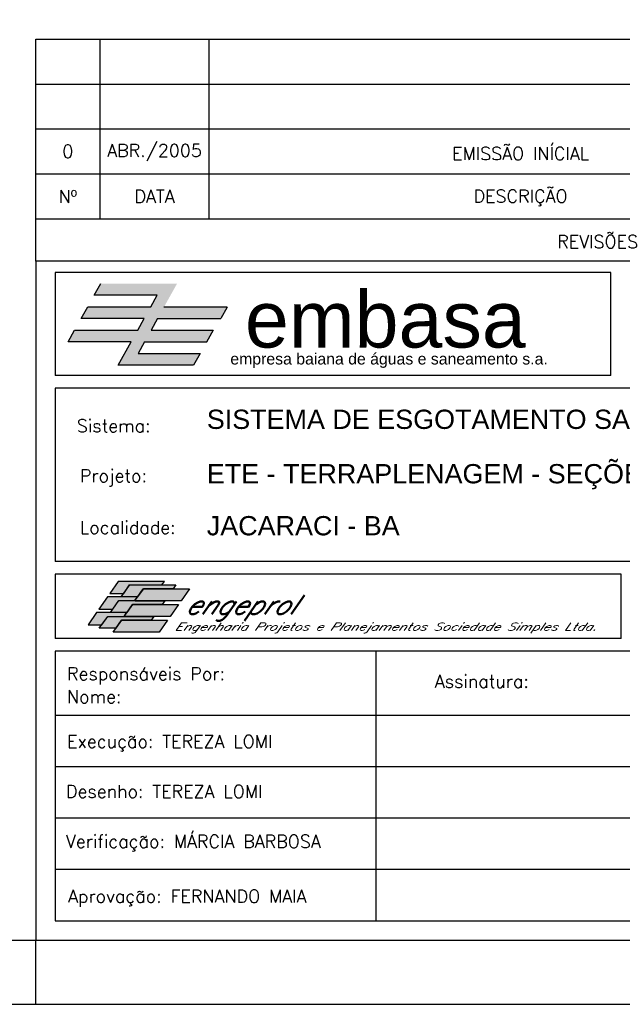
# Model space of a CAD drawing. Extents: x -1825 to 98, y 5678 to 6985.
# Tile 72 of 86: x -90 to 4, y 6391 to 6544. Entities that reach past the tile are written whole.
import ezdxf
from ezdxf.enums import TextEntityAlignment as Align

# ---------------------------------------------------------------- set-up
doc = ezdxf.new("R2010")
doc.units = 0
doc.header["$MEASUREMENT"] = 0
doc.layers.add('CARIMBO', color=7, linetype='CONTINUOUS')
doc.layers.add('PADRÃO', color=7, linetype='CONTINUOUS')
doc.styles.add('ISOCP', font='ARIAL.TTF')
doc.styles.add('ROMAMS', font='ROMANS.shx', dxfattribs={"height": 1.2})
doc.styles.add('ROMANS', font='romans.shx', dxfattribs={"height": 1.5})

msp = doc.modelspace()

# ---------------------------------------------------------------- hatches: boundary and pattern name
at = {"layer": 'CARIMBO'}
h = msp.add_hatch(color=162, dxfattribs=at)
h.dxf.hatch_style = 2
h.paths.add_polyline_path([(-57.37, 6499.66), (-67.2, 6499.66), (-65.16, 6503.32), (-77.05, 6503.32), (-78.07, 6501.51), (-68.25, 6501.51), (-69.27, 6499.69), (-79.08, 6499.69), (-80.1, 6497.87), (-70.28, 6497.87), (-71.29, 6496.06), (-81.11, 6496.06), (-82.12, 6494.24), (-72.31, 6494.24), (-74.35, 6490.58), (-62.58, 6490.58), (-61.56, 6492.42), (-65.16, 6492.42), (-71.24, 6492.42), (-70.23, 6494.24), (-60.54, 6494.24), (-59.53, 6496.06), (-69.21, 6496.06), (-68.2, 6497.87), (-58.37, 6497.87)])
h = msp.add_hatch(color=82, dxfattribs=at)
h.paths.add_polyline_path([(-75.63, 6455.05), (-73.47, 6455.05), (-72.56, 6456.37), (-67.52, 6456.37), (-67.13, 6456.92), (-74.31, 6456.92)])
h.paths.add_polyline_path([(-76, 6454.49), (-77.32, 6452.61), (-75.16, 6452.61), (-74.23, 6453.93), (-71.72, 6453.93), (-71.33, 6454.49), (-73.86, 6454.49)])
h.paths.add_polyline_path([(-77.71, 6452.05), (-79.03, 6450.17), (-76.87, 6450.17), (-75.96, 6451.47), (-73.42, 6451.47), (-73.02, 6452.05)])
h = msp.add_hatch(color=100, dxfattribs=at)
h.paths.add_polyline_path([(-70.42, 6455.77), (-65.77, 6455.77), (-65.36, 6456.37), (-72.54, 6456.37), (-73.86, 6454.49), (-71.33, 6454.49), (-71.31, 6454.49)])
h.paths.add_polyline_path([(-72.11, 6453.33), (-67.46, 6453.33), (-67.07, 6453.89), (-71.7, 6453.89), (-71.72, 6453.89), (-71.7, 6453.93), (-74.23, 6453.93), (-75.55, 6452.05), (-73.02, 6452.05), (-73, 6452.05)])
h.paths.add_polyline_path([(-73.82, 6450.88), (-69.18, 6450.88), (-68.78, 6451.46), (-73.4, 6451.46), (-73.42, 6451.46), (-73.4, 6451.47), (-75.95, 6451.47), (-77.27, 6449.61), (-74.7, 6449.61)])
h = msp.add_hatch(color=71, dxfattribs=at)
h.paths.add_polyline_path([(-70.4, 6455.77), (-71.3, 6454.49), (-71.31, 6454.49), (-71.7, 6453.93), (-71.69, 6453.93), (-71.7, 6453.89), (-64.54, 6453.89), (-63.22, 6455.77)])
h.paths.add_polyline_path([(-66.24, 6451.46), (-64.92, 6453.33), (-72.1, 6453.33), (-72.99, 6452.05), (-73, 6452.05), (-73.4, 6451.47), (-73.38, 6451.47), (-73.4, 6451.46)])
h.paths.add_polyline_path([(-73.81, 6450.88), (-74.7, 6449.61), (-74.7, 6449.61), (-75.13, 6449), (-67.95, 6449), (-66.63, 6450.88)])

# ---------------------------------------------------------------- linework, layer by layer
at = {"layer": 'CARIMBO', "color": 3}
for p, q in [((-87.17, 6541.41), (87.83, 6541.41)), ((-87.17, 6534.41), (87.83, 6534.41)), ((-87.17, 6527.41), (87.83, 6527.41)), ((45.83, 6428.02), (-84.17, 6428.02)), ((45.83, 6420.02), (-84.17, 6420.02)), ((45.83, 6412.02), (-84.17, 6412.02))]:
    msp.add_line(p, q, dxfattribs=at)
at = {"layer": 'CARIMBO', "color": 6}
for p, q in [((-87.17, 6506.83), (-87.17, 6541.41)), ((-87.17, 6506.83), (-87.17, 6401.02)), ((87.83, 6506.83), (-87.17, 6506.83)), ((2.37, 6505.02), (-84.17, 6505.02)), ((-84.17, 6505.02), (-84.17, 6489.02)), ((2.37, 6489.02), (2.37, 6505.02)), ((2.37, 6489.02), (-84.17, 6489.02)), ((-84.17, 6487.02), (-84.17, 6460.02)), ((84.83, 6487.02), (-84.17, 6487.02)), ((84.83, 6460.02), (-84.17, 6460.02)), ((3.97, 6458.02), (-84.17, 6458.02)), ((-84.17, 6458.02), (-84.17, 6448.02)), ((3.97, 6448.02), (3.97, 6458.02)), ((3.97, 6448.02), (-84.17, 6448.02)), ((-84.17, 6446.02), (-84.17, 6404.02)), ((45.83, 6446.02), (-84.17, 6446.02)), ((-34.17, 6404.02), (-34.17, 6446.02)), ((45.83, 6436.02), (-84.17, 6436.02)), ((-84.17, 6404.02), (45.83, 6404.02))]:
    msp.add_line(p, q, dxfattribs=at)
at = {"layer": 'CARIMBO', "color": 4}
for p, q in [((-77.17, 6541.41), (-77.17, 6513.41)), ((-60.17, 6513.41), (-60.17, 6541.41)), ((-87.17, 6520.41), (87.83, 6520.41)), ((-87.17, 6513.41), (87.83, 6513.41))]:
    msp.add_line(p, q, dxfattribs=at)
at = {"layer": 'CARIMBO', "color": 162}
for p, q in [((-78.07, 6501.51), (-77.05, 6503.32)), ((-68.25, 6501.51), (-78.07, 6501.51)), ((-69.27, 6499.69), (-68.25, 6501.51)), ((-80.1, 6497.87), (-79.08, 6499.69)), ((-79.08, 6499.69), (-69.27, 6499.69)), ((-57.37, 6499.66), (-67.2, 6499.66)), ((-57.37, 6499.66), (-58.37, 6497.87)), ((-70.28, 6497.87), (-80.1, 6497.87)), ((-71.29, 6496.06), (-70.28, 6497.87)), ((-68.2, 6497.87), (-69.21, 6496.06)), ((-68.2, 6497.87), (-58.37, 6497.87)), ((-82.12, 6494.24), (-81.11, 6496.06)), ((-81.11, 6496.06), (-71.29, 6496.06)), ((-69.21, 6496.06), (-59.53, 6496.06)), ((-59.53, 6496.06), (-60.56, 6494.21)), ((-72.31, 6494.24), (-82.12, 6494.24)), ((-74.35, 6490.58), (-72.31, 6494.24)), ((-70.23, 6494.24), (-71.24, 6492.42)), ((-70.23, 6494.24), (-60.54, 6494.24)), ((-71.24, 6492.42), (-65.16, 6492.42)), ((-65.16, 6492.42), (-61.56, 6492.42)), ((-61.56, 6492.42), (-62.58, 6490.58)), ((-62.58, 6490.58), (-74.35, 6490.58))]:
    msp.add_line(p, q, dxfattribs=at)
at = {"layer": 'CARIMBO', "color": 2, "linetype": 'CONTINUOUS'}
for points in [[(-73.47, 6455.05), (-72.56, 6456.37), (-67.52, 6456.37), (-67.13, 6456.92), (-74.31, 6456.92), (-75.63, 6455.05), (-73.47, 6455.05)], [(-65.77, 6455.77), (-70.4, 6455.77), (-71.3, 6454.49), (-73.86, 6454.49), (-72.54, 6456.37), (-65.36, 6456.37), (-65.77, 6455.77)], [(-70.42, 6455.77), (-63.22, 6455.77), (-64.54, 6453.89), (-71.72, 6453.89), (-70.42, 6455.77)], [(-71.33, 6454.49), (-73.86, 6454.49), (-76, 6454.49), (-77.32, 6452.61), (-75.16, 6452.61), (-74.23, 6453.93), (-71.72, 6453.93), (-71.33, 6454.49)], [(-67.46, 6453.33), (-72.1, 6453.33), (-72.99, 6452.05), (-75.55, 6452.05), (-74.23, 6453.93), (-71.69, 6453.93), (-71.7, 6453.89), (-67.07, 6453.89), (-67.46, 6453.33)], [(-72.11, 6453.33), (-64.92, 6453.33), (-66.24, 6451.46), (-73.42, 6451.46), (-72.11, 6453.33)], [(-76.87, 6450.17), (-75.96, 6451.47), (-73.42, 6451.47), (-73.02, 6452.05), (-77.71, 6452.05), (-79.03, 6450.17), (-76.87, 6450.17)], [(-69.18, 6450.88), (-73.81, 6450.88), (-74.7, 6449.61), (-77.27, 6449.61), (-75.95, 6451.47), (-73.38, 6451.47), (-73.4, 6451.46), (-68.78, 6451.46), (-69.18, 6450.88)], [(-73.82, 6450.88), (-66.63, 6450.88), (-67.95, 6449), (-75.13, 6449), (-73.82, 6450.88)]]:
    msp.add_lwpolyline(points, dxfattribs=at)
at = {"layer": 'PADRÃO', "color": 2}
msp.add_line((-87.17, 6391.02), (-87.17, 6401.02), dxfattribs=at)
msp.add_lwpolyline([(-743.17, 6985.02), (-743.17, 6391.02), (97.83, 6391.02), (97.83, 6985.02), (-743.17, 6985.02)], dxfattribs=at)
at = {"layer": 'PADRÃO', "color": 1}
msp.add_lwpolyline([(-718.17, 6401.02), (87.83, 6401.02), (87.83, 6975.02), (-718.17, 6975.02)], close=True, dxfattribs=at)

# ---------------------------------------------------------------- texts
at = {"layer": 'CARIMBO', "color": 2, "style": 'ROMANS'}
for s, p in [('0', (-82.17, 6523.91)), ('ABR./2005', (-68.67, 6523.91)), ('EMISSÃO INÍCIAL', (-11.67, 6523.91)), ('DESCRIÇÃO', (-11.67, 6516.91)), ('Nº', (-82.17, 6516.91)), ('DATA', (-68.67, 6516.91)), ('REVISÕES', (0.33, 6510.12))]:
    msp.add_text(s, height=2, dxfattribs=at).set_placement(p, align=Align.MIDDLE)
at = {"layer": 'CARIMBO', "color": 162, "style": 'ISOCP'}
msp.add_text('empresa baiana de águas e saneamento s.a.', height=1.76, dxfattribs=at).set_placement((-56.87, 6490.71), (-7.43, 6490.71), align=Align.FIT)
at = {"layer": 'CARIMBO', "color": 2, "style": 'ROMANS'}
for s, p in [('Sistema:', (-80.77, 6480.15)), ('Projeto:', (-80.3, 6472.37)), ('Localidade:', (-80.3, 6464.31)), ('Responsáveis Por:', (-82.3, 6441.52)), ('Assinatura:', (-25.03, 6440.34)), ('Nome:', (-82.3, 6437.95)), ('Execução: TEREZA LOMI', (-82.3, 6430.98)), ('Desenho: TEREZA LOMI', (-82.47, 6423.19)), ('Verificação: MÁRCIA BARBOSA', (-82.47, 6415.4)), ('Aprovação: FERNANDO MAIA', (-82.13, 6406.86))]:
    msp.add_text(s, height=2, dxfattribs=at).set_placement(p)
at = {"layer": 'CARIMBO', "color": 74, "style": 'ROMAMS', "oblique": 35}
msp.add_text('engeprol', height=3, dxfattribs=at).set_placement((-63.99, 6451.79))
at = {"layer": 'CARIMBO', "color": 3, "style": 'ROMAMS', "oblique": 35, "width": 1.121413}
msp.add_text('Engenharia Projetos e Planejamentos Sociedade Simples Ltda.', height=1.2, dxfattribs=at).set_placement((-65.57, 6449.25), (0.11, 6449.25), align=Align.FIT)
at = {"layer": 'CARIMBO', "color": 162, "insert": (-54.59, 6502.15), "char_height": 8.8, "width": 51.868, "attachment_point": 1}
msp.add_mtext('\\fArial|b0|i0|c0|p34;embasa', dxfattribs=at)
at = {"layer": 'CARIMBO', "color": 5, "char_height": 3, "width": 137.4, "attachment_point": 1}
for s, insert in [('\\fArial|b0|i0|c0|p34;SISTEMA DE ESGOTAMENTO SANITÁRIO', (-60.53, 6483.67)), ('{\\fArial|b0|i0|c0|p34;ETE - TERRAPLENAGEM - SEÇÕES 03 A 06}', (-60.53, 6475.19)), ('\\fArial|b0|i0|c0|p34;JACARACI - BA', (-60.53, 6467.09))]:
    msp.add_mtext(s, dxfattribs=dict(at, insert=insert))

doc.saveas('drawing.dxf')
